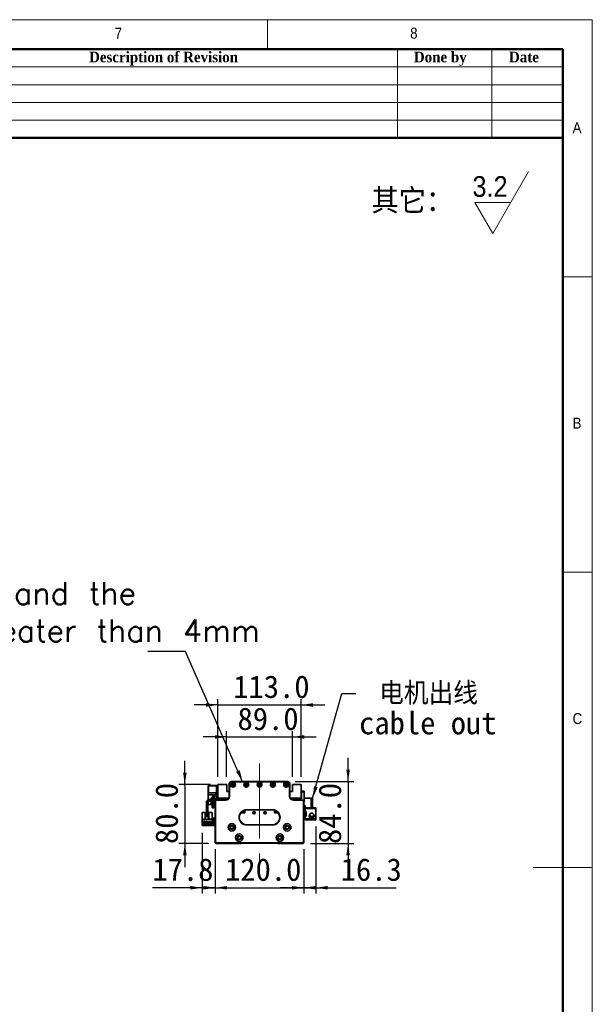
# Model space of a CAD drawing. Header units: millimetres. Extents: x 40 to 3320, y 40 to 2336.
# Tile 12 of 12: x 2545 to 3320, y 1003 to 2336. Entities that reach past the tile are written whole.
import ezdxf

# ---------------------------------------------------------------- set-up
doc = ezdxf.new("R2010")
doc.units = ezdxf.units.MM
doc.header["$LTSCALE"] = 8
doc.linetypes.add('CENTERX2', pattern=[20.32, 12.7, -2.54, 2.54, -2.54])
doc.layers.add('黑色实线', color=7, linetype='Continuous')
doc.styles.add('SLDTEXTSTYLE0', font='Gothic.ttf', dxfattribs={"width": 0.913, "bigfont": 'bigfont'})
doc.styles.add('SLDTEXTSTYLE1', font='Gothic.ttf', dxfattribs={"width": 0.913})
doc.styles.add('SLDTEXTSTYLE2', font='timesbd.ttf', dxfattribs={"width": 0.933})
doc.styles.add('SLDTEXTSTYLE8', font='txt')
doc.styles.add('SLDTEXTSTYLE9', font='txt', dxfattribs={"bigfont": 'bigfont'})
doc.dimstyles.new('SLDDIMSTYLE0', dxfattribs={"dimtxt": 30.4, "dimasz": 16, "dimexe": 0, "dimexo": 0.0625, "dimgap": 7.6, "dimtad": 2, "dimdec": 1, "dimrnd": 1e-09, "dimzin": 4, "dimdsep": 46, "dimtxsty": 'SLDTEXTSTYLE8', "dimsah": 1, "dimcen": 0.09, "dimadec": 0, "dimazin": 1, "dimtfac": 1, "dimtdec": 1, "dimtmove": 0, "dimatfit": 0, "dimfxl": 0, "dimfrac": 2, "dimtolj": 1, "dimtzin": 12, "dimarcsym": 0})
doc.dimstyles.new('SLDDIMSTYLE1', dxfattribs={"dimtxt": 30.4, "dimasz": 16, "dimexe": 0, "dimexo": 0.0625, "dimgap": 7.6, "dimtad": 2, "dimdec": 1, "dimrnd": 1e-09, "dimzin": 12, "dimdsep": 46, "dimtxsty": 'SLDTEXTSTYLE8', "dimsah": 1, "dimcen": 0.09, "dimadec": 0, "dimazin": 3, "dimtfac": 1, "dimtdec": 1, "dimtmove": 0, "dimatfit": 0, "dimfxl": 0, "dimfrac": 2, "dimtolj": 1, "dimtzin": 12, "dimarcsym": 0})
doc.dimstyles.new('SLDDIMSTYLE2', dxfattribs={"dimtxt": 0.18, "dimasz": 16, "dimexe": 0, "dimexo": 0.0625, "dimgap": 0, "dimtad": 0, "dimtih": 1, "dimtoh": 1, "dimdec": 0, "dimrnd": 1e-09, "dimzin": 0, "dimdsep": 46, "dimtxsty": 'Standard', "dimsah": 1, "dimcen": 0.09, "dimadec": 0, "dimazin": 0, "dimtfac": 16, "dimtdec": 0, "dimtofl": 0, "dimtmove": 0, "dimatfit": 3, "dimfxl": 0, "dimfrac": 2, "dimtolj": 1, "dimtzin": 0, "dimarcsym": 0})

# ---------------------------------------------------------------- blocks, each defined once
blk = doc.blocks.new('SW_SFSYMBOL_0')
at = {"color": 0, "linetype": 'Continuous', "lineweight": 18}
for p, q in [((27.5, -42), (76, 42)), ((27.5, -42), (3.2, 0)), ((51.7, 0), (3.2, 0))]:
    blk.add_line(p, q, dxfattribs=at)
at = {"color": 0, "linetype": 'Continuous', "lineweight": 18, "insert": (0, 35.8), "char_height": 28, "attachment_point": 1, "style": 'SLDTEXTSTYLE1'}
blk.add_mtext('3.2', dxfattribs=at)
blk = doc.blocks.new('_D')
at = {"layer": '黑色实线'}
for p, q in [((2809.5, 1212.8), (2809.5, 1152.7)), ((2929.5, 1212.8), (2929.5, 1152.7)), ((2809.5, 1160.7), (2777.5, 1160.7)), ((2809.5, 1160.7), (2929.5, 1160.7)), ((2929.5, 1160.7), (2961.5, 1160.7))]:
    blk.add_line(p, q, dxfattribs=at)
for points in [[(2809.5, 1160.7), (2793.5, 1163.1), (2793.5, 1158.3)], [(2929.5, 1160.7), (2945.5, 1158.3), (2945.5, 1163.1)]]:
    blk.add_solid(points, dxfattribs=at)
at = {"layer": '黑色实线', "insert": (2822.7, 1200.5), "char_height": 30.4, "attachment_point": 1, "style": 'SLDTEXTSTYLE8'}
blk.add_mtext('120.0', dxfattribs=at)
blk = doc.blocks.new('_D_1')
at = {"layer": '黑色实线'}
for p, q in [((2791.7, 1235), (2791.7, 1152.7)), ((2809.5, 1212.8), (2809.5, 1152.7)), ((2791.7, 1160.7), (2724.3, 1160.7)), ((2791.7, 1160.7), (2809.5, 1160.7)), ((2809.5, 1160.7), (2841.5, 1160.7))]:
    blk.add_line(p, q, dxfattribs=at)
for points in [[(2791.7, 1160.7), (2775.7, 1163.1), (2775.7, 1158.3)], [(2809.5, 1160.7), (2825.5, 1158.3), (2825.5, 1163.1)]]:
    blk.add_solid(points, dxfattribs=at)
at = {"layer": '黑色实线', "insert": (2724.3, 1200.5), "char_height": 30.4, "attachment_point": 1, "style": 'SLDTEXTSTYLE8'}
blk.add_mtext('17.8', dxfattribs=at)
blk = doc.blocks.new('_D_2')
at = {"layer": '黑色实线'}
for p, q in [((2989.3, 1304.5), (2989.3, 1336.5)), ((2917.6, 1304.5), (2997.3, 1304.5)), ((2989.3, 1304.5), (2989.3, 1220.5)), ((2938.6, 1220.5), (2997.3, 1220.5)), ((2989.3, 1220.5), (2989.3, 1188.5))]:
    blk.add_line(p, q, dxfattribs=at)
for points in [[(2989.3, 1304.5), (2991.7, 1320.5), (2986.9, 1320.5)], [(2989.3, 1220.5), (2986.9, 1204.5), (2991.7, 1204.5)]]:
    blk.add_solid(points, dxfattribs=at)
at = {"layer": '黑色实线', "insert": (2949.4, 1219.9), "char_height": 30.4, "attachment_point": 1, "rotation": 90, "style": 'SLDTEXTSTYLE8'}
blk.add_mtext('84.0', dxfattribs=at)
blk = doc.blocks.new('_D_3')
at = {"layer": '黑色实线'}
for p, q in [((2824.9, 1364.9), (2792.9, 1364.9)), ((2824.9, 1310.7), (2824.9, 1372.9)), ((2824.9, 1364.9), (2913.9, 1364.9)), ((2913.9, 1310.7), (2913.9, 1372.9)), ((2913.9, 1364.9), (2945.9, 1364.9))]:
    blk.add_line(p, q, dxfattribs=at)
for points in [[(2824.9, 1364.9), (2808.9, 1367.3), (2808.9, 1362.5)], [(2913.9, 1364.9), (2929.9, 1362.5), (2929.9, 1367.3)]]:
    blk.add_solid(points, dxfattribs=at)
at = {"layer": '黑色实线', "insert": (2839.6, 1404.7), "char_height": 30.4, "attachment_point": 1, "style": 'SLDTEXTSTYLE8'}
blk.add_mtext('89.0', dxfattribs=at)
blk = doc.blocks.new('_D_4')
at = {"layer": '黑色实线'}
for p, q in [((2812.9, 1310.7), (2812.9, 1416.2)), ((2925.9, 1310.7), (2925.9, 1416.2)), ((2812.9, 1408.2), (2780.9, 1408.2)), ((2812.9, 1408.2), (2925.9, 1408.2)), ((2925.9, 1408.2), (2957.9, 1408.2))]:
    blk.add_line(p, q, dxfattribs=at)
for points in [[(2812.9, 1408.2), (2796.9, 1410.6), (2796.9, 1405.8)], [(2925.9, 1408.2), (2941.9, 1405.8), (2941.9, 1410.6)]]:
    blk.add_solid(points, dxfattribs=at)
at = {"layer": '黑色实线', "insert": (2833.8, 1448.1), "char_height": 30.4, "attachment_point": 1, "style": 'SLDTEXTSTYLE8'}
blk.add_mtext('113.0', dxfattribs=at)
blk = doc.blocks.new('_D_5')
at = {"layer": '黑色实线'}
for p, q in [((2768.3, 1300.5), (2768.3, 1332.5)), ((2802.8, 1300.5), (2760.3, 1300.5)), ((2768.3, 1300.5), (2768.3, 1220.5)), ((2800.3, 1220.5), (2760.3, 1220.5)), ((2768.3, 1220.5), (2768.3, 1188.5))]:
    blk.add_line(p, q, dxfattribs=at)
for points in [[(2768.3, 1300.5), (2770.7, 1316.5), (2765.9, 1316.5)], [(2768.3, 1220.5), (2765.9, 1204.5), (2770.7, 1204.5)]]:
    blk.add_solid(points, dxfattribs=at)
at = {"layer": '黑色实线', "insert": (2728.4, 1219.9), "char_height": 30.4, "attachment_point": 1, "rotation": 90, "style": 'SLDTEXTSTYLE8'}
blk.add_mtext('80.0', dxfattribs=at)
blk = doc.blocks.new('_D_6')
at = {"layer": '黑色实线'}
for p, q in [((2945.7, 1243.6), (2945.7, 1152.7)), ((2929.5, 1211.3), (2929.5, 1152.7)), ((2929.5, 1160.7), (2897.5, 1160.7)), ((2945.7, 1160.7), (2929.5, 1160.7)), ((2945.7, 1160.7), (3054.2, 1160.7))]:
    blk.add_line(p, q, dxfattribs=at)
for points in [[(2929.5, 1160.7), (2913.5, 1163.1), (2913.5, 1158.3)], [(2945.7, 1160.7), (2961.7, 1158.3), (2961.7, 1163.1)]]:
    blk.add_solid(points, dxfattribs=at)
at = {"layer": '黑色实线', "insert": (2979.3, 1200.5), "char_height": 30.4, "attachment_point": 1, "style": 'SLDTEXTSTYLE8'}
blk.add_mtext('16.3', dxfattribs=at)
blk = doc.blocks.new('SW_NOTE_3')
at = {"layer": '黑色实线', "color": 0, "char_height": 30.4, "attachment_point": 1}
for s, insert, style in [(' 电机出线', (4.5, 15.5), 'SLDTEXTSTYLE9'), ('cable out', (4.5, -24.7), 'SLDTEXTSTYLE8')]:
    blk.add_mtext(s, dxfattribs=dict(at, insert=insert, style=style))
blk = doc.blocks.new('SW_NOTE_4')
at = {"layer": '黑色实线', "color": 0, "insert": (-994, 94.1), "char_height": 30.4, "attachment_point": 1, "style": 'SLDTEXTSTYLE9'}
blk.add_mtext('The distance between the load plate and the \\Psteel belt protection belt shall be greater than 4mm', dxfattribs=at)

msp = doc.modelspace()

# ---------------------------------------------------------------- linework, layer by layer
at = {"color": 7, "linetype": 'Continuous', "lineweight": 18}
for p, q in [((3320, 2336), (40, 2336)), ((2880, 2296), (2880, 2336)), ((3320, 40), (3320, 2336)), ((80, 2296), (3280, 2296)), ((3056, 2296), (3056, 2176)), ((3184, 2296), (3184, 2176)), ((3280, 2296), (3280, 2176)), ((3280, 2296), (3280, 80)), ((2320, 2272), (3280, 2272)), ((2320, 2248), (3280, 2248)), ((2320, 2224), (3280, 2224)), ((2320, 2200), (3280, 2200)), ((3320, 1988), (3280, 1988)), ((3280, 1588), (3320, 1588)), ((3320, 1188), (3240, 1188))]:
    msp.add_line(p, q, dxfattribs=at)
at = {"color": 7, "linetype": 'Continuous', "lineweight": 50}
for p, q in [((3280, 2296), (80, 2296)), ((3280, 2296), (3280, 80)), ((3280, 2176), (2320, 2176))]:
    msp.add_line(p, q, dxfattribs=at)
at = {"color": 7, "linetype": 'Continuous', "lineweight": 35}
for p, q in [((2800.2496608, 1299.0033702), (2799.9496632, 1298.7033726)), ((2800.2496608, 1298.7033726), (2799.9496632, 1298.5791043)), ((2799.9496632, 1298.5791043), (2799.9496632, 1298.7033726)), ((2799.9496632, 1289.4276344), (2799.9496632, 1298.5791043)), ((2800.2496608, 1299.0033702), (2800.2496608, 1298.7033726)), ((2800.2496608, 1299.0033702), (2810.9496631, 1299.0033702)), ((2800.2496608, 1298.7033726), (2800.2496608, 1289.3033699)), ((2810.9496631, 1298.7033726), (2800.2496608, 1298.7033726)), ((2810.9496631, 1298.0033682), (2810.9496631, 1299.0033702)), ((2810.9496631, 1299.0033702), (2812.9496635, 1299.0033702)), ((2812.9496635, 1298.0033682), (2810.9496631, 1298.0033682)), ((2810.9496631, 1298.0033682), (2810.9496631, 1289.5033696)), ((2812.9496635, 1300.5033732), (2812.9496635, 1282.0033693)), ((2824.9496617, 1300.5033732), (2812.9496635, 1300.5033732)), ((2824.9496617, 1291.0033726), (2824.9496617, 1300.5033732)), ((2828.4307294, 1301.7033712), (2828.4307294, 1299.7033672)), ((2828.4307294, 1301.7033712), (2828.4614742, 1301.7033712)), ((2828.4307294, 1299.7033672), (2828.4548022, 1299.7033672)), ((2828.4548022, 1301.5033678), (2828.7547999, 1301.5033678)), ((2828.4548022, 1284.5033706), (2828.4548022, 1301.5033678)), ((2828.7547999, 1301.5033678), (2828.7547999, 1284.5033706)), ((2831.4548009, 1304.5033739), (2831.4548009, 1304.2033688)), ((2831.4548009, 1304.5033739), (2907.4548022, 1304.5033739)), ((2907.4548022, 1304.2033688), (2831.4548009, 1304.2033688)), ((2907.4548022, 1304.5033739), (2907.4548022, 1304.2033688)), ((2910.4548008, 1301.5033678), (2910.1547994, 1301.5033678)), ((2910.1547994, 1284.5033706), (2910.1547994, 1301.5033678)), ((2910.4481251, 1301.7033712), (2910.4779311, 1301.7033712)), ((2910.4548008, 1301.5033678), (2910.4548008, 1284.5033706)), ((2910.4779311, 1299.7033672), (2910.4548008, 1299.7033672)), ((2910.4779311, 1301.7033712), (2910.4779311, 1299.7033672)), ((2913.9496633, 1300.5033732), (2913.9496633, 1291.0033726)), ((2925.9496615, 1300.5033732), (2913.9496633, 1300.5033732)), ((2925.9496615, 1282.0033693), (2925.9496615, 1300.5033732)), ((2799.6496656, 1286.4033693), (2799.6496656, 1289.0033723)), ((2799.6496656, 1289.0033723), (2810.9496631, 1289.0033723)), ((2799.6496656, 1286.4033693), (2807.3092275, 1286.4033693)), ((2799.6496656, 1279.7529847), (2799.6496656, 1286.4033693)), ((2799.9496632, 1289.3033699), (2799.9496632, 1289.4276344)), ((2800.2496608, 1289.3033699), (2799.9496632, 1289.4276344)), ((2799.9496632, 1289.3033699), (2800.2496608, 1289.0033723)), ((2800.2496608, 1289.3033699), (2800.2496608, 1289.0033723)), ((2800.2496608, 1289.3033699), (2810.9496631, 1289.3033699)), ((2809.4496601, 1280.003369), (2800.9496652, 1280.003369)), ((2803.9496639, 1282.5033703), (2805.4496594, 1282.5033703)), ((2803.9496639, 1280.003369), (2803.9496639, 1282.5033703)), ((2805.4496594, 1283.0242404), (2805.4496594, 1280.003369)), ((2807.4496635, 1283.0033713), (2807.4496635, 1280.003369)), ((2807.4496635, 1282.5033703), (2808.9496665, 1282.5033703)), ((2808.9496665, 1282.5033703), (2808.9496665, 1280.003369)), ((2810.9496631, 1289.5033696), (2812.9496635, 1289.5033696)), ((2810.9496631, 1288.5033713), (2810.9496631, 1289.5033696)), ((2812.9496635, 1288.5033713), (2810.9496631, 1288.5033713)), ((2810.9496631, 1288.5033713), (2810.9496631, 1281.503372)), ((2812.9496635, 1282.0033693), (2827.784928, 1282.0033693)), ((2812.9496635, 1282.0033693), (2812.9496635, 1281.503372)), ((2813.2496611, 1279.5033717), (2813.2496611, 1282.0033693)), ((2814.9496638, 1282.0033693), (2813.9496618, 1281.003371)), ((2813.9496618, 1281.003371), (2813.9496618, 1279.5033717)), ((2815.4496648, 1281.003371), (2814.4496628, 1280.003369)), ((2814.4496628, 1280.003369), (2814.4496628, 1279.5033717)), ((2815.4496648, 1280.9033693), (2814.5496645, 1280.003369)), ((2814.5496645, 1280.003369), (2814.5496645, 1279.5033717)), ((2827.0255164, 1281.003371), (2815.4496648, 1281.003371)), ((2826.9246728, 1280.9033693), (2815.4496648, 1280.9033693)), ((2828.4548022, 1291.0033726), (2824.9496617, 1291.0033726)), ((2826.08177, 1281.7962655), (2825.8746625, 1282.0033693)), ((2827.4548002, 1281.503372), (2826.7888748, 1281.503372)), ((2828.7547999, 1284.5033706), (2828.4548022, 1284.5033706)), ((2910.4548008, 1284.5033706), (2910.1547994, 1284.5033706)), ((2913.9496633, 1291.0033726), (2910.4548008, 1291.0033726)), ((2911.124675, 1282.0033693), (2925.9496615, 1282.0033693)), ((2912.1104502, 1281.503372), (2911.4548028, 1281.503372)), ((2923.4496639, 1281.003371), (2911.8840866, 1281.003371)), ((2923.4496639, 1280.9033693), (2911.9849303, 1280.9033693)), ((2913.0246625, 1282.0033693), (2912.817555, 1281.7962655)), ((2924.4496622, 1280.003369), (2923.4496639, 1281.003371)), ((2924.3496642, 1280.003369), (2923.4496639, 1280.9033693)), ((2924.9496632, 1281.003371), (2923.9496612, 1282.0033693)), ((2924.3496642, 1279.5033717), (2924.3496642, 1280.003369)), ((2924.4496622, 1279.5033717), (2924.4496622, 1280.003369)), ((2924.9496632, 1279.5033717), (2924.9496632, 1281.003371)), ((2926.4496625, 1281.003371), (2924.9496632, 1281.003371)), ((2925.9496615, 1291.5033699), (2929.6496645, 1291.5033699)), ((2929.6496645, 1290.5033716), (2925.9496615, 1290.5033716)), ((2925.9496615, 1289.0033723), (2926.4496625, 1289.0033723)), ((2926.4496625, 1282.0033693), (2925.9496615, 1282.0033693)), ((2926.4496625, 1289.0033723), (2926.4496625, 1281.003371)), ((2929.6496645, 1290.5033716), (2929.6496645, 1291.5033699)), ((2929.6496645, 1291.5033699), (2929.9496622, 1291.2033723)), ((2929.6496645, 1277.5033713), (2929.6496645, 1290.5033716)), ((2929.6496645, 1290.5033716), (2929.9496622, 1290.3791071)), ((2929.9496622, 1291.2033723), (2929.9496622, 1290.3791071)), ((2929.9496622, 1290.3791071), (2929.9496622, 1277.6276358)), ((2939.3496611, 1282.0033693), (2929.9496622, 1282.0033693)), ((2939.3496611, 1269.003369), (2939.3496611, 1282.0033693)), ((2939.3496611, 1282.0033693), (2941.3496651, 1282.0033693)), ((2941.3496651, 1282.0033693), (2941.3496651, 1269.003369)), ((2797.4496656, 1276.5033693), (2797.4496656, 1257.5033699)), ((2799.4496622, 1276.5033693), (2799.4496622, 1257.5033699)), ((2799.6496656, 1273.5033707), (2799.6496656, 1277.2517019)), ((2803.9496639, 1273.5033707), (2799.6496656, 1273.5033707)), ((2809.4496601, 1278.0033724), (2800.9496652, 1278.0033724)), ((2803.9496639, 1273.5033707), (2803.9496639, 1278.0033724)), ((2805.4496594, 1278.0033724), (2805.4496594, 1277.0033703)), ((2805.4496594, 1277.0033703), (2807.4496635, 1277.0033703)), ((2805.4496594, 1269.003369), (2805.4496594, 1277.0033703)), ((2807.4496635, 1269.003369), (2805.4496594, 1269.003369)), ((2807.4496635, 1278.0033724), (2807.4496635, 1277.0033703)), ((2807.4496635, 1277.0033703), (2807.4496635, 1269.003369)), ((2808.9496665, 1278.0033724), (2808.9496665, 1273.5033707)), ((2809.454801, 1273.5033707), (2808.9496665, 1273.5033707)), ((2809.7547986, 1278.0033724), (2809.454801, 1278.0033724)), ((2809.454801, 1223.0033708), (2809.454801, 1278.0033724)), ((2809.7547986, 1278.0033724), (2809.7547986, 1223.1276353)), ((2810.9548003, 1279.2033703), (2810.9548003, 1279.5033717)), ((2810.9548003, 1279.5033717), (2823.4547996, 1279.5033717)), ((2823.4547996, 1279.2033703), (2810.9548003, 1279.2033703)), ((2823.4547996, 1279.2033703), (2823.4547996, 1279.5033717)), ((2915.4547997, 1279.5033717), (2915.4547997, 1279.2033703)), ((2915.4547997, 1279.5033717), (2927.9548027, 1279.5033717)), ((2927.9548027, 1279.2033703), (2915.4547997, 1279.2033703)), ((2927.9548027, 1279.5033717), (2927.9548027, 1279.2033703)), ((2929.454802, 1278.0033724), (2929.1548007, 1278.0033724)), ((2929.1548007, 1223.1276353), (2929.1548007, 1278.0033724)), ((2929.454802, 1278.0033724), (2929.454802, 1223.0033708)), ((2929.454802, 1277.5033713), (2929.6496645, 1277.5033713)), ((2929.6496645, 1276.5033693), (2929.454802, 1276.5033693)), ((2931.3496635, 1272.0033714), (2929.454802, 1272.0033714)), ((2929.6496645, 1277.5033713), (2929.9496622, 1277.6276358)), ((2929.6496645, 1276.5033693), (2929.6496645, 1277.5033713)), ((2929.9496622, 1276.8033707), (2929.6496645, 1276.5033693)), ((2929.9496622, 1277.6276358), (2929.9496622, 1276.8033707)), ((2931.3496635, 1269.003369), (2931.3496635, 1272.0033714)), ((2939.3496611, 1269.003369), (2931.3496635, 1269.003369)), ((2931.3496635, 1269.003369), (2931.3496635, 1267.8033711)), ((2931.3496635, 1263.8033704), (2931.3496635, 1267.8033711)), ((2931.3496635, 1267.8033711), (2945.7496651, 1267.8033711)), ((2937.3496645, 1269.003369), (2937.3496645, 1268.8033694)), ((2945.7496651, 1268.8033694), (2937.3496645, 1268.8033694)), ((2941.3496651, 1269.003369), (2939.3496611, 1269.003369)), ((2945.7496651, 1268.8033694), (2945.7496651, 1267.8033711)), ((2945.7496651, 1267.8033711), (2945.7496651, 1253.8033706)), ((2791.6547977, 1262.7002635), (2795.9548034, 1262.7002635)), ((2791.6547977, 1262.7002635), (2791.6547977, 1253.4002644)), ((2791.6547977, 1253.4002644), (2791.6547977, 1247.2002638)), ((2805.2548044, 1253.4002644), (2791.6547977, 1253.4002644)), ((2795.9548034, 1253.7002639), (2795.9548034, 1262.7002635)), ((2800.9547987, 1253.7002639), (2795.9548034, 1253.7002639)), ((2797.4496656, 1256.5033716), (2797.4496656, 1257.5033699)), ((2797.4496656, 1257.5033699), (2799.4496622, 1257.5033699)), ((2799.4496622, 1256.5033716), (2797.4496656, 1256.5033716)), ((2799.4496622, 1257.5033699), (2799.4496622, 1256.5033716)), ((2800.9547987, 1262.7002635), (2800.9547987, 1253.7002639)), ((2800.9547987, 1262.7002635), (2805.2548044, 1262.7002635)), ((2805.2548044, 1262.7002635), (2805.2548044, 1253.4002644)), ((2805.2548044, 1247.2002638), (2805.2548044, 1253.4002644)), ((2807.4548044, 1254.2002631), (2807.4548044, 1255.2002632)), ((2807.4548044, 1255.2002632), (2809.454801, 1255.2002632)), ((2809.454801, 1254.2002631), (2807.4548044, 1254.2002631)), ((2807.4548044, 1246.2002636), (2807.4548044, 1254.2002631)), ((2844.0307867, 1262.1033714), (2849.4496629, 1262.1033714)), ((2844.1087831, 1262.2033713), (2849.4496629, 1262.2033713)), ((2844.3554588, 1262.5033707), (2846.7496638, 1262.5033707)), ((2847.3496628, 1263.1033716), (2846.7496638, 1262.5033707)), ((2846.7496638, 1262.5033707), (2846.9496634, 1262.5033707)), ((2846.9496634, 1262.5033707), (2847.4496626, 1263.0033699)), ((2847.3496628, 1263.1033716), (2847.3496628, 1264.8798973)), ((2847.4496626, 1263.0033699), (2847.4496626, 1264.9310642)), ((2847.4496626, 1263.1033716), (2847.6496623, 1263.3033712)), ((2847.6496623, 1263.3033712), (2847.6496623, 1265.0292107)), ((2847.9496636, 1263.6033707), (2847.6496623, 1263.3033712)), ((2847.9496636, 1263.6033707), (2847.9496636, 1265.166279)), ((2849.4496629, 1262.1033714), (2849.4496629, 1265.6845004)), ((2851.9548014, 1266.3033717), (2886.9548007, 1266.3033717)), ((2851.9548014, 1266.3033717), (2851.9548014, 1266.0033704)), ((2886.9548007, 1266.0033704), (2851.9548014, 1266.0033704)), ((2886.9548007, 1266.3033717), (2886.9548007, 1266.0033704)), ((2889.449662, 1265.6871528), (2889.449662, 1262.1033714)), ((2889.449662, 1262.2033713), (2894.8008199, 1262.2033713)), ((2889.449662, 1262.1033714), (2894.8788144, 1262.1033714)), ((2890.4496622, 1265.3727868), (2890.4496622, 1262.2033713)), ((2890.9496632, 1265.1707643), (2890.9496632, 1263.6033707)), ((2890.9496632, 1263.6033707), (2891.4496624, 1263.1033716)), ((2891.4496624, 1264.9362424), (2891.4496624, 1263.0033699)), ((2891.4496624, 1263.0033699), (2891.9496634, 1262.5033707)), ((2891.5496622, 1264.8852208), (2891.5496622, 1263.1033716)), ((2891.5496622, 1263.1033716), (2892.149663, 1262.5033707)), ((2891.9496634, 1262.5033707), (2892.149663, 1262.5033707)), ((2892.149663, 1262.5033707), (2894.5541423, 1262.5033707)), ((2931.3496635, 1263.8033704), (2931.3496635, 1263.3033712)), ((2932.3496618, 1263.8033704), (2931.3496635, 1263.8033704)), ((2931.3496635, 1263.3033712), (2931.3496635, 1258.3033704)), ((2932.3496618, 1263.3033712), (2931.3496635, 1263.3033712)), ((2931.3496635, 1257.8033713), (2931.3496635, 1258.3033704)), ((2931.3496635, 1258.3033704), (2932.3496618, 1258.3033704)), ((2931.3496635, 1253.8033706), (2931.3496635, 1257.8033713)), ((2931.3496635, 1257.8033713), (2932.3496618, 1257.8033713)), ((2931.3496635, 1253.8033706), (2931.3496635, 1252.6033708)), ((2945.7496651, 1253.8033706), (2931.3496635, 1253.8033706)), ((2932.3496618, 1257.8033713), (2932.3496618, 1263.8033704)), ((2936.7988952, 1258.6003413), (2936.6996609, 1257.8033713)), ((2937.0335736, 1259.2382656), (2936.8983977, 1258.9224299)), ((2936.9104453, 1259.3824064), (2936.9444572, 1259.3935673)), ((2936.9444572, 1256.2131752), (2936.9104453, 1256.2243343)), ((2937.066304, 1259.2221574), (2936.9438463, 1259.2824158)), ((2936.9444572, 1259.3935673), (2937.3282217, 1259.9685622)), ((2937.1045404, 1259.3147961), (2936.9444572, 1259.3935673)), ((2942.2413879, 1258.3563254), (2942.2687986, 1258.3770585)), ((2945.7496651, 1253.8033706), (2945.7496651, 1252.8033705)), ((2791.6547977, 1245.2002634), (2791.6547977, 1247.2002638)), ((2791.6547977, 1247.2002638), (2792.6547997, 1247.2002638)), ((2792.6547997, 1245.2002634), (2791.6547977, 1245.2002634)), ((2804.9547993, 1248.5002634), (2791.9548028, 1248.5002634)), ((2791.9548028, 1248.5002634), (2791.9548028, 1247.8002637)), ((2791.9548028, 1247.8002637), (2804.9547993, 1247.8002637)), ((2792.6547997, 1247.2002638), (2792.6547997, 1245.2002634)), ((2806.4548024, 1247.2002638), (2792.6547997, 1247.2002638)), ((2806.4548024, 1245.2002634), (2792.6547997, 1245.2002634)), ((2795.3948029, 1250.7502643), (2792.8947978, 1250.7502643)), ((2792.8947978, 1250.7502643), (2792.8947978, 1250.4502629)), ((2792.8947978, 1250.4502629), (2795.3948029, 1250.4502629)), ((2795.3948029, 1250.4502629), (2795.3948029, 1250.7502643)), ((2797.9348027, 1250.7502643), (2796.4347996, 1250.7502643)), ((2796.4347996, 1250.7502643), (2796.4347996, 1250.4502629)), ((2796.4347996, 1250.4502629), (2797.9348027, 1250.4502629)), ((2797.9348027, 1250.4502629), (2797.9348027, 1250.7502643)), ((2800.4748025, 1250.7502643), (2798.9747994, 1250.7502643)), ((2798.9747994, 1250.7502643), (2798.9747994, 1250.4502629)), ((2798.9747994, 1250.4502629), (2800.4748025, 1250.4502629)), ((2800.4748025, 1250.4502629), (2800.4748025, 1250.7502643)), ((2801.5147992, 1250.7502643), (2801.5147992, 1250.4502629)), ((2803.0148023, 1250.7502643), (2801.5147992, 1250.7502643)), ((2801.5147992, 1250.4502629), (2803.0148023, 1250.4502629)), ((2803.0148023, 1250.4502629), (2803.0148023, 1250.7502643)), ((2804.9547993, 1247.8002637), (2804.9547993, 1248.5002634)), ((2806.4548024, 1247.2002638), (2806.4548024, 1245.2002634)), ((2807.4548044, 1245.2002634), (2807.4548044, 1246.2002636)), ((2807.4548044, 1246.2002636), (2809.454801, 1246.2002636)), ((2809.454801, 1245.2002634), (2807.4548044, 1245.2002634)), ((2851.9548014, 1246.0033708), (2851.9548014, 1245.7033704)), ((2851.9548014, 1246.0033708), (2886.9548007, 1246.0033708)), ((2886.9548007, 1245.7033704), (2851.9548014, 1245.7033704)), ((2886.9548007, 1246.0033708), (2886.9548007, 1245.7033704)), ((2937.3496645, 1252.6033708), (2931.3496635, 1252.6033708)), ((2937.3496645, 1252.8033705), (2945.7496651, 1252.8033705)), ((2937.3496645, 1252.8033705), (2937.3496645, 1252.6033708)), ((2809.7547986, 1223.1276353), (2809.454801, 1223.0033708)), ((2811.4548013, 1221.0033705), (2809.454801, 1223.0033708)), ((2809.454801, 1221.5033705), (2809.454801, 1223.0033708)), ((2810.4547993, 1220.5033704), (2809.454801, 1221.5033705)), ((2809.7547986, 1223.1276353), (2811.5790658, 1221.3033709)), ((2844.4548011, 1220.5033704), (2810.4547993, 1220.5033704)), ((2811.5790658, 1221.3033709), (2811.4548013, 1221.0033705)), ((2927.4548017, 1221.0033705), (2811.4548013, 1221.0033705)), ((2811.5790658, 1221.3033709), (2927.3305372, 1221.3033709)), ((2844.4548011, 1220.5033704), (2844.9548003, 1221.0033705)), ((2894.4548019, 1220.5033704), (2893.9548009, 1221.0033705)), ((2928.4548, 1220.5033704), (2894.4548019, 1220.5033704)), ((2927.3305372, 1221.3033709), (2929.1548007, 1223.1276353)), ((2927.3305372, 1221.3033709), (2927.4548017, 1221.0033705)), ((2929.454802, 1223.0033708), (2927.4548017, 1221.0033705)), ((2928.4548, 1220.5033704), (2929.454802, 1221.5033705)), ((2929.1548007, 1223.1276353), (2929.454802, 1223.0033708)), ((2929.454802, 1221.5033705), (2929.454802, 1223.0033708))]:
    msp.add_line(p, q, dxfattribs=at)
at = {"color": 7, "linetype": 'Continuous', "lineweight": 35, "flags": 128}
msp.add_lwpolyline([(2806.4548024, 1245.2002634), (2807.0400753, 1245.2579076), (2807.4548044, 1245.3718363)], dxfattribs=at)
at = {"color": 7, "linetype": 'Continuous', "lineweight": 35}
for centre, radius in [((2833.454801, 1300.2533708), 3.25), ((2833.454801, 1300.2533708), 3), ((2833.454801, 1300.2533708), 1.6), ((2833.454801, 1300.2533708), 1.25), ((2851.454801, 1300.2533708), 3.25), ((2851.454801, 1300.2533708), 3), ((2851.454801, 1300.2533708), 1.6), ((2851.454801, 1300.2533708), 1.25), ((2869.454801, 1300.2533708), 3.25), ((2869.454801, 1300.2533708), 3), ((2869.454801, 1300.2533708), 1.6), ((2869.454801, 1300.2533708), 1.25), ((2887.454801, 1300.2533708), 3.25), ((2887.454801, 1300.2533708), 3), ((2887.454801, 1300.2533708), 1.6), ((2887.454801, 1300.2533708), 1.25), ((2905.454801, 1300.2533708), 3.25), ((2905.454801, 1300.2533708), 3), ((2905.454801, 1300.2533708), 1.6), ((2905.454801, 1300.2533708), 1.25), ((2861.9496629, 1262.2033708), 1.525), ((2861.9496629, 1262.2033708), 1.25), ((2876.9496629, 1262.2033708), 1.525), ((2876.9496629, 1262.2033708), 1.25), ((2831.954801, 1242.533894), 5.025), ((2831.954801, 1242.533894), 5), ((2831.954801, 1242.533894), 2.65), ((2831.954801, 1242.533894), 2.1), ((2906.954801, 1242.533894), 5.025), ((2906.954801, 1242.533894), 5), ((2906.954801, 1242.533894), 2.65), ((2906.954801, 1242.533894), 2.1), ((2841.954801, 1228.533894), 5.025), ((2841.954801, 1228.533894), 5), ((2841.954801, 1228.533894), 2.65), ((2841.954801, 1228.533894), 2.1), ((2896.954801, 1228.533894), 5.025), ((2896.954801, 1228.533894), 5), ((2896.954801, 1228.533894), 2.65), ((2896.954801, 1228.533894), 2.1)]:
    msp.add_circle(centre, radius, dxfattribs=at)
for centre, radius, start, end in [((2831.454801, 1301.5033708), 3, 90, 180), ((2831.454801, 1301.5033708), 2.7, 90, 180), ((2907.454801, 1301.5033708), 3, 0, 90), ((2907.454801, 1301.5033708), 2.7, 0, 90), ((2800.9496629, 1276.5033708), 3.5, 90, 180), ((2809.4496629, 1283.0242404), 4, 94.7801918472, 180), ((2809.4496629, 1283.0033708), 2, 94.7801918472, 180), ((2808.9496629, 1289.0033708), 2, 274.7801918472, 0), ((2808.9496629, 1288.9825012), 4, 274.7801918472, 300), ((2809.4496629, 1281.5033708), 1.5, 270, 0), ((2809.4496629, 1281.5033708), 3.5, 325.1500954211, 0), ((2823.454801, 1284.5033708), 5.3, 270, 0), ((2823.454801, 1284.5033708), 5, 270, 0), ((2826.7888765, 1282.5033708), 1, 225, 270), ((2915.454801, 1284.5033708), 5.3, 180, 270), ((2915.454801, 1284.5033708), 5, 180, 270), ((2912.1104494, 1282.5033708), 1, 270, 315), ((2800.9496629, 1276.5033708), 1.5, 90, 180), ((2810.954801, 1278.0033708), 1.5, 90, 180), ((2810.954801, 1278.0033708), 1.2, 90, 180), ((2927.954801, 1278.0033708), 1.5, 0, 90), ((2927.954801, 1278.0033708), 1.2, 0, 90), ((2851.954801, 1256.0033708), 10.3, 90, 270), ((2851.954801, 1256.0033708), 10, 90, 270), ((2886.954801, 1256.0033708), 10.3, 270, 90), ((2886.954801, 1256.0033708), 10, 270, 90), ((2939.9496629, 1257.8033708), 3.4, 207.8854130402, 44.3134751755), ((2939.9496629, 1257.8033708), 3.45, 237.5742082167, 0), ((2939.9496629, 1257.8033708), 2.5, 274.0682455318, 11.0547454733), ((2939.9496629, 1257.8033708), 2.6, 277.2742732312, 10.9089677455), ((2939.9496629, 1257.8033708), 3.45, 0, 47.8989058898), ((2806.454801, 1248.2002638), 1, 270, 0)]:
    msp.add_arc(centre, radius, start, end, dxfattribs=at)
for points, knots in [([(2937.7760463, 1260.7300599), (2937.5942566, 1260.371055), (2937.2611473, 1259.713219), (2936.8016146, 1258.6539), (2936.5817486, 1257.8334888), (2936.5257637, 1257.1635119), (2936.6289968, 1256.6033678), (2936.8537763, 1255.9997242), (2937.3068465, 1255.4029497), (2937.9919122, 1254.9652094), (2938.7155084, 1254.7280906), (2939.4778782, 1254.7249865), (2940.1868352, 1254.959572), (2940.3668201, 1255.0806592), (2940.3197399, 1255.1170432), (2940.3030746, 1255.1299223)], [0, 0, 0, 0, 0.1800943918, 0.3300026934, 0.4496490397, 0.5397442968, 0.5746223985, 0.6053193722, 0.6784006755, 0.7214019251, 0.7619837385, 0.8291544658, 0.888663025, 0.9605892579, 1, 1, 1, 1]), ([(2941.339063, 1261.5665292), (2941.5881637, 1261.3367143), (2942.0869222, 1260.8765709), (2942.4918102, 1259.9592407), (2942.5331371, 1259.0417533), (2942.2529726, 1258.246732), (2941.7421276, 1257.6302447), (2941.048727, 1257.2200322), (2940.2414443, 1257.0556497), (2939.4022052, 1257.1597846), (2938.6233885, 1257.5305254), (2938.0025624, 1258.1318873), (2937.6117136, 1258.8947501), (2937.5247527, 1259.7396396), (2937.6288809, 1260.4979242), (2937.9734147, 1261.0906883), (2938.5043403, 1261.511483), (2939.2379523, 1261.7568472), (2939.984247, 1261.8348222), (2940.5280442, 1261.8618649), (2940.7872538, 1261.8468936), (2940.8721579, 1261.8519224), (2940.8945027, 1261.8404625), (2940.9686531, 1261.808435), (2941.1247989, 1261.7199361), (2941.2568725, 1261.6253751), (2941.339063, 1261.5665292)], [0, 0, 0, 0, 0.0648160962, 0.1297771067, 0.1897316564, 0.2426186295, 0.2944138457, 0.3462426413, 0.3987229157, 0.4521988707, 0.5066005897, 0.5614516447, 0.6160504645, 0.66977274, 0.7270700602, 0.7653755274, 0.8036910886, 0.8589089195, 0.9142290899, 0.9495540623, 0.9640000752, 0.9648504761, 0.9657588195, 0.9687097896, 0.9805278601, 1, 1, 1, 1]), ([(2942.1740644, 1256.6623055), (2942.276153, 1256.9093043), (2942.4697584, 1257.3777243), (2942.514189, 1257.8868), (2942.428343, 1258.1904687), (2942.4019777, 1258.2837326)], [0, 0, 0, 0, 0.43595687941, 0.82676893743, 1, 1, 1, 1])]:
    msp.add_open_spline(points, degree=3, knots=knots, dxfattribs=at)
at = {"layer": '黑色实线', "linetype": 'CENTERX2', "lineweight": 18}
msp.add_line((2869.454801, 1328.8033708), (2869.454801, 1172.2033708), dxfattribs=at)

# ---------------------------------------------------------------- block references
at = {"color": 7, "linetype": 'Continuous', "lineweight": 18}
msp.add_blockref('SW_SFSYMBOL_0', (3157.7518181, 2088.3676927), dxfattribs=at)
at = {"layer": '黑色实线'}
for name, p in [('SW_NOTE_4', (2718.2366081, 1480.5243451)), ('SW_NOTE_3', (2999.7546934, 1423.5984979))]:
    msp.add_blockref(name, p, dxfattribs=at)

# ---------------------------------------------------------------- texts
at = {"color": 7, "linetype": 'Continuous', "lineweight": 0}
for s, insert, char_height, attachment_point, style in [('7', (2673.3333333, 2325.1704848), 14.8166667, 1, 'SLDTEXTSTYLE1'), ('8', (3073.3333333, 2325.1704848), 14.8166667, 1, 'SLDTEXTSTYLE1'), ('Description of Revision', (2739.4454999, 2292.6852781), 14.4, 2, 'SLDTEXTSTYLE2'), ('Done by', (3114.154228, 2292.6852781), 14.4, 2, 'SLDTEXTSTYLE2'), ('Date', (3227.423141, 2292.6852781), 14.4, 2, 'SLDTEXTSTYLE2'), ('A', (3293.3333333, 2197.1704528), 14.8166667, 1, 'SLDTEXTSTYLE1'), ('B', (3293.3333333, 1797.1704528), 14.8166667, 1, 'SLDTEXTSTYLE1'), ('C', (3293.3333333, 1397.1704528), 14.8166667, 1, 'SLDTEXTSTYLE1')]:
    msp.add_mtext(s, dxfattribs=dict(at, insert=insert, char_height=char_height, attachment_point=attachment_point, style=style))
at = {"color": 7, "linetype": 'Continuous', "lineweight": 18, "insert": (3020.9321001, 2106.3814081), "char_height": 29.63333333, "attachment_point": 1, "style": 'SLDTEXTSTYLE0'}
msp.add_mtext('其它：', dxfattribs=at)

# ---------------------------------------------------------------- dimensions: what is measured, and where the dimension line sits
at = {"layer": '黑色实线'}
for base, p1, p2, dimstyle, picture, middle in [((2925.9496629, 1408.2393697), (2812.9496629, 1300.5033708), (2925.9496629, 1300.5033708), 'SLDDIMSTYLE0', '_D_4', (2882.2083979, 1408.2393697)), ((2913.9496629, 1364.8567333), (2824.9496629, 1300.5033708), (2913.9496629, 1300.5033708), 'SLDDIMSTYLE0', '_D_3', (2877.0173132, 1364.8567333)), ((2929.454801, 1160.6555612), (2945.7496629, 1253.8033708), (2929.454801, 1221.5033708), 'SLDDIMSTYLE1', '_D_6', (3016.7577161, 1160.6555612)), ((2809.454801, 1160.6555612), (2791.654801, 1245.2002638), (2809.454801, 1223.0033708), 'SLDDIMSTYLE1', '_D_1', (2761.7389542, 1160.6555612)), ((2929.454801, 1160.6555612), (2809.454801, 1223.0033708), (2929.454801, 1223.0033708), 'SLDDIMSTYLE0', '_D', (2871.1603563, 1160.6555612))]:
    dim = msp.add_linear_dim(base=base, p1=p1, p2=p2, dimstyle=dimstyle, dxfattribs=at)
    dim.commit()
    dim.dimension.update_dxf_attribs({"geometry": picture, "text_midpoint": middle, "dimtype": 160})
for base, p1, p2, picture, middle in [((2989.2911592, 1220.5033708), (2907.454801, 1304.5033708), (2928.454801, 1220.5033708), '_D_2', (2989.2911592, 1257.369907)), ((2768.2745736, 1220.5033708), (2812.9496629, 1300.5033708), (2810.454801, 1220.5033708), '_D_5', (2768.2745736, 1257.369907))]:
    dim = msp.add_linear_dim(base=base, p1=p1, p2=p2, angle=90, dimstyle='SLDDIMSTYLE0', dxfattribs=at)
    dim.commit()
    dim.dimension.update_dxf_attribs({"geometry": picture, "text_midpoint": middle, "dimtype": 160})

# ---------------------------------------------------------------- leaders
for points in [[(2846.5421023, 1304.2033708), (2769.0366081, 1480.5243451), (2718.2366081, 1480.5243451)], [(2941.3496629, 1282.0033708), (2981.0057035, 1423.5984979), (2999.7546934, 1423.5984979)]]:
    msp.add_leader(points, dimstyle='SLDDIMSTYLE2', dxfattribs=at)

doc.saveas('drawing.dxf')
